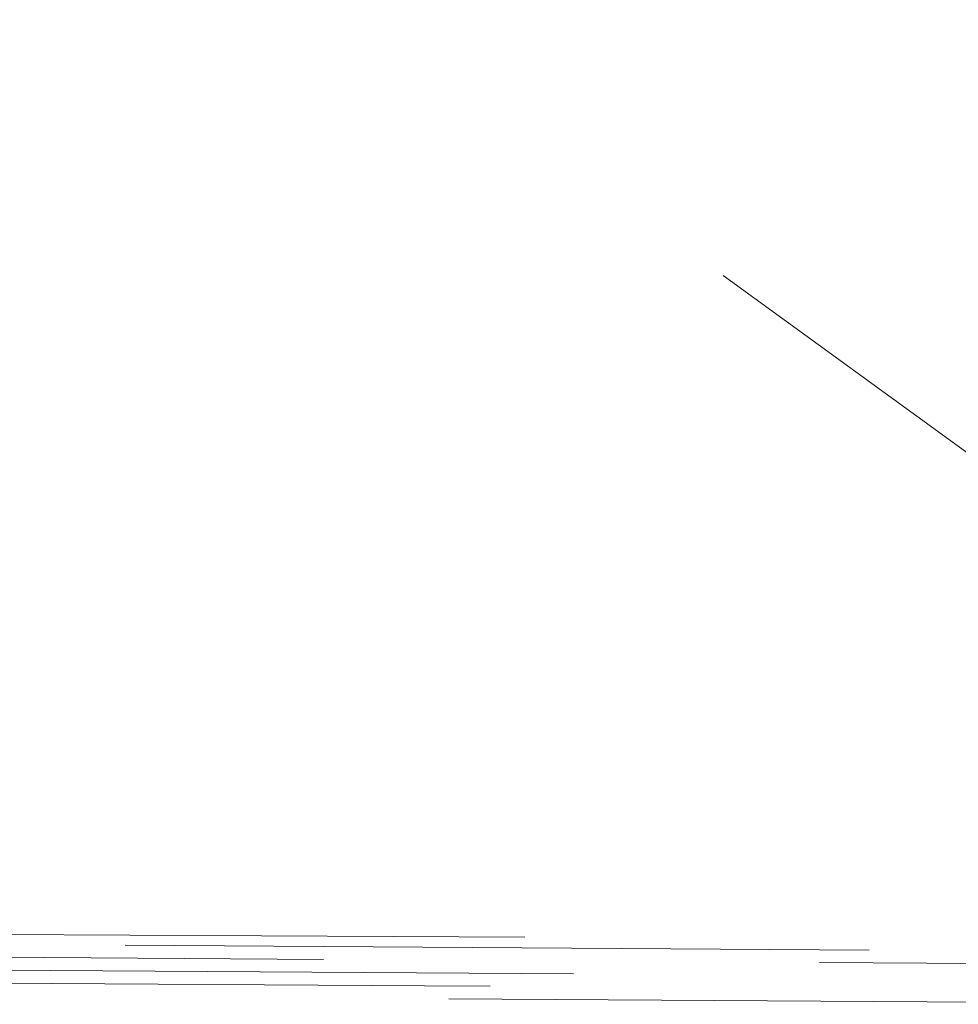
# Model space of a CAD drawing. Extents: x 146022 to 147316, y 438423 to 438809.
# Tile 230 of 256: x 147053.428 to 147054.188, y 438611.951 to 438612.747. Entities that reach past the tile are written whole.
import ezdxf

# ---------------------------------------------------------------- set-up
doc = ezdxf.new("R2010")
doc.units = 0
doc.header["$MEASUREMENT"] = 0
doc.linetypes.add('DGN Style 2', pattern=[1.0028097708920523, 0.6016858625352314, -0.4011239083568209])
doc.linetypes.add('DGN Style 3', pattern=[1.403933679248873, 1.002809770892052, -0.4011239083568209])
doc.layers.add('BR_X_SV_Deck_Top', color=230, linetype='DGN Style 3', lineweight=0)
doc.layers.add('SV_X_Break_Lines', color=4, linetype='DGN Style 2', lineweight=0)

# ---------------------------------------------------------------- blocks, each defined once
blk = doc.blocks.new('*U1358', base_point=(146987.0690416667, 438628.4955, 1138.493))
at = {"layer": 'BR_X_SV_Deck_Top', "color": 136, "linetype": 'DGN Style 2', "lineweight": 0, "flags": 128}
for points, elevation in [([(147087.9517468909, 438644.7025186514), (147087.8877178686, 438644.9227944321), (147087.8749011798, 438644.9555882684), (147087.8638921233, 438644.9595658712), (147087.854690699, 438644.9347272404), (147087.8472969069, 438644.8810723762), (147087.8299903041, 438644.6995710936), (147087.6539121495, 438644.6397462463), (147087.1386576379, 438644.5963976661), (147086.2842267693, 438644.5695253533), (147085.0906195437, 438644.5591293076), (147081.4554317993, 438644.5533748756), (147078.1889840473, 438644.5474319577), (147076.1507174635, 438644.5432401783), (147073.8424224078, 438644.538234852), (147067.3269309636, 438644.5238025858), (147064.6816249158, 438644.5200122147), (147061.6323253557, 438644.5194653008), (147058.1790322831, 438644.5221618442), (147039.8902656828, 438644.5549258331), (147035.3921702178, 438644.5628304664), (147034.5007991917, 438644.5640757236), (147026.2760335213, 438644.5754021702), (147025.9672972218, 438643.4939706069), (147025.9065109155, 438643.2826966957), (147025.8564675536, 438643.112345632), (147025.8171671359, 438642.9829174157), (147025.7886096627, 438642.894412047), (147025.6804083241, 438642.576873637), (147009.3882519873, 438642.5149063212), (147005.8718385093, 438642.5034582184), (147002.304950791, 438642.4956713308), (146998.6875888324, 438642.4915456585), (146995.0197526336, 438642.4910812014), (146977.7854104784, 438642.4974565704), (146978.4296795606, 438641.5180460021), (146978.6625927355, 438641.166385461), (146978.957448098, 438640.7216572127), (146980.4779715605, 438638.4291007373), (146984.848829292, 438634.4665504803), (146985.7592451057, 438633.6266451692), (146986.6172678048, 438632.8051650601), (146987.4228973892, 438632.0021101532), (146988.1761338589, 438631.2174804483), (146991.5689867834, 438627.5988672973), (146986.7373656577, 438623.1878166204), (146985.732588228, 438622.2809474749), (146984.7889507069, 438621.4507903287), (146983.9064530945, 438620.6973451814), (146983.0850953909, 438620.0206120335), (146979.3947525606, 438617.0415186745), (146979.0726247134, 438616.6777040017), (146978.9860928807, 438616.5722498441), (146978.8645521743, 438616.4118079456), (146978.708002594, 438616.1963783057), (146978.5164441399, 438615.9259609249), (146977.5408173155, 438614.5357084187), (146998.1374773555, 438614.342138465), (147000.9013875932, 438614.3185453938), (147003.0484850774, 438614.3024368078), (147004.5787698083, 438614.2938127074), (147007.837112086, 438614.2807944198), (147009.1478606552, 438614.2736180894), (147010.6363496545, 438614.2618528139), (147012.3025790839, 438614.2454985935), (147014.1465489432, 438614.224555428), (147023.1664692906, 438614.1161131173), (147024.0256945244, 438613.7359684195), (147024.214808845, 438613.6376570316), (147024.413912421, 438613.5056420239), (147024.6230052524, 438613.3399233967), (147024.8420873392, 438613.1405011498), (147025.8877786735, 438612.1312222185), (147031.5710828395, 438612.0942752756), (147032.3900109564, 438612.0892262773), (147033.0786001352, 438612.0852192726), (147033.6368503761, 438612.0822542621), (147034.9517324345, 438612.0757368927), (147035.8847024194, 438612.0703574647), (147037.69745083, 438612.0591072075), (147040.3899776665, 438612.0419861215), (147043.9622829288, 438612.0189942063), (147054.6614681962, 438611.9498546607), (147058.4590560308, 438611.9252652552), (147061.8274305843, 438611.9033516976), (147064.7665918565, 438611.8841139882), (147067.2765398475, 438611.8675521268), (147073.3974501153, 438611.8269549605), (147075.5882167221, 438611.8131211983), (147077.5698338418, 438611.802067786), (147079.3423014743, 438611.7937947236), (147080.9056196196, 438611.7883020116), (147084.7956020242, 438611.7773619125), (147086.0719053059, 438611.7642856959), (147086.9833283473, 438611.7332621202), (147087.5298711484, 438611.6842911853), (147087.7115337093, 438611.6173728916), (147087.7094602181, 438611.4149942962), (147087.7102020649, 438611.3539586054), (147087.7139827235, 438611.3226354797), (147087.720802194, 438611.3210249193), (147087.7306604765, 438611.3491269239), (147087.7837563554, 438611.549598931)], 1137.799999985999), ([(147087.9728165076, 438644.5538787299), (147087.8914354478, 438644.83384984), (147087.8754401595, 438644.8786221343), (147087.8623318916, 438644.8929513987), (147087.852110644, 438644.876837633), (147087.8447764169, 438644.8302808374), (147087.8290678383, 438644.6655386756), (147087.6069568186, 438644.6111392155), (147086.9524051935, 438644.5714974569), (147085.8654129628, 438644.5466133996), (147084.3459801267, 438644.5364870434), (147079.7175717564, 438644.5291603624), (147076.080384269, 438644.5227493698), (147074.1373796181, 438644.5188568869), (147072.1114343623, 438644.5145064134), (147066.5983262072, 438644.5022944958), (147064.2320289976, 438644.4993256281), (147061.267968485, 438644.499577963), (147057.7061446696, 438644.5030515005), (147032.7403699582, 438644.5485045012), (147032.7284308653, 438644.5365597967), (147032.7034572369, 438644.4411590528), (147032.4851478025, 438643.5029456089), (147032.4116094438, 438643.2103045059), (147032.2955908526, 438642.799536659), (147032.2681484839, 438642.7034603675), (147032.248353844, 438642.6342682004), (147032.2362069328, 438642.5919601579), (147032.2317077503, 438642.5765362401), (147032.228556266, 438642.5672875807), (147011.3599518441, 438642.4879137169), (147007.1257686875, 438642.4731499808), (147003.3669068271, 438642.4628761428), (147000.0833662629, 438642.4570922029), (146997.2751469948, 438642.4557981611), (146985.2792067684, 438642.460235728), (146986.518731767, 438640.5724962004), (146986.7221701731, 438640.2646169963), (146986.9335675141, 438639.9455022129), (146987.9386592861, 438638.4300835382), (146990.8278703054, 438635.8107706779), (146991.4943878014, 438635.1865555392), (146992.2557069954, 438634.4364727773), (146993.1118278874, 438633.5605223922), (146994.0627504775, 438632.5587043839), (146998.7215931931, 438627.5898625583), (146997.0273885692, 438626.0431306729), (146996.5149073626, 438625.5958483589), (146995.7035514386, 438624.9168865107), (146994.5933207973, 438624.0062451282), (146993.1842154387, 438622.8639242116), (146985.9110160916, 438616.992507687), (146985.2761428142, 438616.2754749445), (146985.1378122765, 438616.1135408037), (146984.994909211, 438615.9350381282), (146984.8474336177, 438615.7399669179), (146984.6953854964, 438615.5283271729), (146983.9751583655, 438614.5020151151), (146999.2700824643, 438614.3587581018), (147001.5806357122, 438614.3402617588), (147003.6159653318, 438614.3265709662), (147005.376071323, 438614.3176857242), (147009.7027224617, 438614.300399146), (147011.4432246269, 438614.2908699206), (147013.4197427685, 438614.2752471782), (147015.6322768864, 438614.2535309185), (147018.0808269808, 438614.225721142), (147030.0580980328, 438614.0817239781), (147030.2901515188, 438613.9790571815), (147030.3692208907, 438613.9254860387), (147030.5069775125, 438613.8087726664), (147030.7034213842, 438613.6289170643), (147030.9585525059, 438613.3859192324), (147032.2861013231, 438612.1045974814), (147032.6077972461, 438612.1025061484), (147032.6541515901, 438612.1022203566), (147032.6931282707, 438612.1019935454), (147032.724727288, 438612.1018257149), (147032.7991544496, 438612.1014568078), (147033.3834169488, 438612.0977179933), (147035.0803840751, 438612.0867782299), (147037.8900558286, 438612.0686375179), (147041.8124322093, 438612.0432958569), (147053.7557087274, 438611.9661168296), (147057.9170306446, 438611.9391845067), (147061.4435390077, 438611.9162718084), (147064.3352338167, 438611.8973787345), (147066.5921150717, 438611.8825052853), (147071.7640470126, 438611.8482022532), (147073.687474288, 438611.8363098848), (147075.5788071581, 438611.8263600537), (147077.4380456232, 438611.8183527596), (147079.2651896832, 438611.812288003), (147084.0947813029, 438611.7987053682), (147085.6794033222, 438611.785685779), (147086.8110756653, 438611.7568139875), (147087.4897983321, 438611.7120899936), (147087.7155713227, 438611.6515137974), (147087.7136997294, 438611.4688410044), (147087.7148772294, 438611.4156660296), (147087.7198134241, 438611.3931457), (147087.7285083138, 438611.4012800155), (147087.7409618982, 438611.440068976), (147087.8078489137, 438611.6926116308)], 1137.699999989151), ([(147087.9938861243, 438644.4052388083), (147087.8951530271, 438644.7449052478), (147087.8759791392, 438644.8016560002), (147087.8607716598, 438644.8263369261), (147087.8495305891, 438644.8189480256), (147087.842255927, 438644.7794892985), (147087.8281453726, 438644.6315062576), (147087.5600014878, 438644.5825321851), (147086.766152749, 438644.5465972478), (147085.4465991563, 438644.5237014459), (147083.6013407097, 438644.5138447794), (147073.9717844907, 438644.4980667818), (147072.1240417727, 438644.4944735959), (147070.3804463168, 438644.4907779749), (147065.8697214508, 438644.480786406), (147063.9336600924, 438644.4783573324), (147061.5085196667, 438644.4785637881), (147058.5943001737, 438644.4814057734), (147055.1910016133, 438644.4868832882), (147038.1677571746, 438644.5185945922), (147037.9170367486, 438644.2677563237), (147037.8629813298, 438644.1902037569), (147037.8082666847, 438644.0650481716), (147037.7528928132, 438643.8922895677), (147037.6968597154, 438643.6719279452), (147037.4338337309, 438642.5324999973), (147034.8447981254, 438642.5373956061), (147034.3815447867, 438642.5378774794), (147034.3266621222, 438642.5376296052), (147034.3374141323, 438642.5365341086), (147033.7677110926, 438642.5328592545), (147032.9973550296, 438642.5290549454), (147032.503377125, 438642.5270264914), (147031.5992104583, 438642.5237943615), (147030.2848550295, 438642.5193585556), (147028.5603108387, 438642.5137190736), (147023.4146079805, 438642.4970755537), (147019.2354974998, 438642.4828273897), (147016.9060672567, 438642.4743791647), (147014.4167203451, 438642.4650481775), (147007.5652396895, 438642.4389885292), (147005.1360921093, 438642.4305046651), (147002.9872598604, 438642.4245978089), (147001.1187429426, 438642.4212679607), (146999.530541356, 438642.4205151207), (146992.7730030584, 438642.4230148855), (146994.1217837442, 438640.3669317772), (146994.3877960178, 438639.9616408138), (146994.6077839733, 438639.6269463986), (146994.7817476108, 438639.3628485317), (146994.9096869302, 438639.1693472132), (146995.3993470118, 438638.4310663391), (146996.8069113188, 438637.1549908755), (146997.1672459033, 438636.8128949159), (146997.6450078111, 438636.3334965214), (146998.2401970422, 438635.7167956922), (146998.9528135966, 438634.9627924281), (147001.0096941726, 438632.7690471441), (147001.7271401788, 438631.9982652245), (147002.3368177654, 438631.3312284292), (147002.8387269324, 438630.7679367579), (147003.2328676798, 438630.3083902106), (147004.1402184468, 438629.2212595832), (147004.4509288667, 438628.8489868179), (147004.7025470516, 438628.5475164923), (147004.8950730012, 438628.3168486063), (147005.0285067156, 438628.1569831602), (147005.5133155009, 438627.5761501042), (147004.9193082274, 438627.0616319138), (147004.7678203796, 438626.9324278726), (147004.5679313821, 438626.765323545), (147004.3196412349, 438626.5603189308), (147004.0229499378, 438626.3174140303), (147003.1672382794, 438625.6191339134), (147002.6971171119, 438625.2371621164), (147001.9285373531, 438624.6149568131), (147000.8614990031, 438623.7525180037), (146999.4960020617, 438622.6498456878), (146992.4272796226, 438616.9434966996), (146991.4796609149, 438615.8732458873), (146991.2895316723, 438615.6548317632), (146991.1252662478, 438615.4582683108), (146990.9868646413, 438615.28355553), (146990.8743268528, 438615.1306934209), (146990.4094994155, 438614.4683218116), (146998.6118568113, 438614.3909039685), (147000.402687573, 438614.3753777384), (147002.2598838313, 438614.3619781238), (147004.1834455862, 438614.3507051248), (147006.1733728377, 438614.3415587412), (147011.5683328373, 438614.3200038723), (147013.6570813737, 438614.3091016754), (147015.8771069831, 438614.2925612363), (147018.2284096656, 438614.2703825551), (147020.7109894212, 438614.2425656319), (147027.5062382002, 438614.1608695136), (147029.7595011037, 438614.1336039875), (147031.42285323, 438614.1130794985), (147032.4962945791, 438614.0992960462), (147032.9798251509, 438614.0922536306), (147033.4826923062, 438614.0824619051), (147033.6882756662, 438614.0789501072), (147033.9278753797, 438614.0757585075), (147034.2014914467, 438614.0728871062), (147034.5091238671, 438614.0703359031), (147036.0241133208, 438614.0591774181), (147037.0494617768, 438612.8997652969), (147037.2500864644, 438612.6762983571), (147037.4125254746, 438612.5027884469), (147037.5367788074, 438612.379235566), (147037.6228464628, 438612.3056397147), (147037.9353956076, 438612.0787588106), (147055.2989512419, 438611.9665532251), (147058.752568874, 438611.9442017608), (147061.671897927, 438611.9252354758), (147071.7867318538, 438611.8594985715), (147073.5877804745, 438611.8506523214), (147075.5337897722, 438611.8429107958), (147077.6247597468, 438611.8362739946), (147083.3939605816, 438611.8200488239), (147085.2869013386, 438611.8070858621), (147086.6388229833, 438611.7803658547), (147087.4497255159, 438611.7398888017), (147087.7196089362, 438611.6856547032), (147087.7179392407, 438611.5226877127), (147087.7195523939, 438611.4773734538), (147087.7256441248, 438611.4636559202), (147087.7362144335, 438611.4815351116), (147087.75126332, 438611.531011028), (147087.8319414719, 438611.8356243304)], 1137.599999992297), ([(147088.0360253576, 438644.1079589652), (147087.9025881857, 438644.5670160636), (147087.8770570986, 438644.6477237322), (147087.8576511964, 438644.6931079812), (147087.8443704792, 438644.7031688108), (147087.837214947, 438644.6779062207), (147087.8263004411, 438644.5634414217), (147087.466090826, 438644.5253181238), (147086.3936478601, 438644.4967968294), (147084.6089715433, 438644.4778775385), (147082.1120618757, 438644.4685602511), (147074.5039916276, 438644.4565168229), (147069.7545849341, 438644.448701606), (147066.9184702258, 438644.4433210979), (147063.3369222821, 438644.4364207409), (147060.370611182, 438644.4381143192), (147049.0225316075, 438644.4587747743), (147048.2942485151, 438643.7301493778), (147048.1535553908, 438643.5755974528), (147048.043597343, 438643.4242097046), (147047.9643743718, 438643.2759861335), (147047.9158864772, 438643.1309267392), (147047.7613248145, 438642.4613659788), (147038.944476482, 438642.4775922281), (147038.4156573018, 438642.4778310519), (147038.2476145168, 438642.4770720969), (147038.2805356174, 438642.4737178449), (147038.1807729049, 438642.4720712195), (147037.3085987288, 438642.4664452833), (147036.5361872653, 438642.4624659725), (147032.9258881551, 438642.4454507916), (147030.9401867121, 438642.4380861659), (147024.7664201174, 438642.4173638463), (147006.9350656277, 438642.3596892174), (147007.193826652, 438641.924363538), (147007.276928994, 438641.7809200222), (147007.415338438, 438641.5371576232), (147007.6090549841, 438641.1930763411), (147007.8580786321, 438640.7486761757), (147009.1492388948, 438638.4407313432), (147015.6567946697, 438630.643865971), (147018.2494673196, 438627.5376723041), (147015.0728202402, 438624.7861189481), (147014.3224832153, 438624.1439511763), (147013.4328923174, 438623.396685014), (147012.4040475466, 438622.5443204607), (147011.2359489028, 438621.5868575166), (147005.4598961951, 438616.8734675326), (147005.3724210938, 438616.6991402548), (147005.318410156, 438616.6248778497), (147005.1938666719, 438616.4768023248), (147004.9987906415, 438616.2549136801), (147004.7331820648, 438615.9592119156), (147003.3290994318, 438614.4070397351), (147015.6624956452, 438614.3577632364), (147018.1932111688, 438614.3459005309), (147020.4996165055, 438614.3314309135), (147022.5817116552, 438614.3143543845), (147024.4394966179, 438614.2946709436), (147029.0945096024, 438614.2387058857), (147030.7203390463, 438614.2184262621), (147032.1065676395, 438614.199561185), (147033.2531953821, 438614.182110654), (147034.160222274, 438614.1660746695), (147036.2594928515, 438614.1251981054), (147037.1177216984, 438614.1105377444), (147038.117955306, 438614.0972140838), (147039.2601936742, 438614.085227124), (147040.5444368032, 438614.0745768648), (147046.8689158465, 438614.0279946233), (147047.4799821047, 438613.3370318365), (147047.6207413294, 438613.1884690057), (147047.7811334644, 438613.0389074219), (147047.9611585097, 438612.888347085), (147048.1608164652, 438612.736787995), (147049.1383637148, 438612.0271818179), (147058.698074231, 438611.9654057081), (147060.5995041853, 438611.9530998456), (147066.8638377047, 438611.9119441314), (147067.9852469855, 438611.9058759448), (147069.6057271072, 438611.8992368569), (147074.343899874, 438611.8842459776), (147081.992319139, 438611.8627357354), (147084.5018973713, 438611.8498860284), (147086.2943176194, 438611.8274695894), (147087.3695798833, 438611.7954864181), (147087.7276841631, 438611.7539365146), (147087.7264182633, 438611.6303811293), (147087.7289027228, 438611.6007883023), (147087.737305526, 438611.6046763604), (147087.7516266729, 438611.6420453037), (147087.7718661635, 438611.7128951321), (147087.8801265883, 438612.1216497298)], 1137.399999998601), ([(147088.0570949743, 438643.9593190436), (147087.906305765, 438644.4780714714), (147087.8775960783, 438644.570757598), (147087.8560909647, 438644.6264935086), (147087.8417904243, 438644.6452792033), (147087.834694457, 438644.6271146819), (147087.8253779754, 438644.5294090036), (147087.4191354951, 438644.4967110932), (147086.2073954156, 438644.4718966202), (147084.1901577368, 438644.4549655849), (147081.3674224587, 438644.445917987), (147072.7661315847, 438644.4323023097), (147067.6459851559, 438644.4240190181), (147065.1874821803, 438644.4195926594), (147063.038553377, 438644.415452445), (147061.2587666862, 438644.4164685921), (147060.1243338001, 438644.4182944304), (147054.4499188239, 438644.4288648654), (147053.4828543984, 438643.4613459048), (147053.2988424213, 438643.2682943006), (147053.1612626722, 438643.103790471), (147053.0701151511, 438642.9678344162), (147053.0253998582, 438642.8604261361), (147052.9250703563, 438642.4257989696), (147041.1395863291, 438642.4474886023), (147040.2080907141, 438642.4467933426), (147040.2520963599, 438642.4423097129), (147039.685680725, 438642.4368682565), (147037.9204253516, 438642.4272693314), (147034.7675250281, 438642.4116991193), (147033.3741663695, 438642.4054295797), (147031.5587656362, 438642.3982986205), (147026.6618379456, 438642.3814524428), (147013.2661436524, 438642.338124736), (147013.8893568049, 438641.2896643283), (147014.0312926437, 438641.0482415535), (147014.190008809, 438640.7733134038), (147014.5577821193, 438640.12294098), (147015.494228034, 438638.4490469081), (147018.845317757, 438634.4339888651), (147019.5052747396, 438633.643290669), (147024.6175432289, 438627.5184334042), (147020.1495762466, 438623.6483624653), (147019.1944876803, 438622.8269681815), (147018.2440649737, 438622.0213871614), (147017.2983081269, 438621.2316194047), (147016.3572171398, 438620.4576649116), (147011.9763462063, 438616.8827748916), (147011.7066313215, 438616.3452658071), (147011.6270962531, 438616.2124645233), (147011.5040831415, 438616.0444217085), (147011.3375919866, 438615.8411373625), (147011.1276227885, 438615.6026114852), (147010.0463177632, 438614.4072604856), (147019.5444505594, 438614.3693119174), (147021.493392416, 438614.3601762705), (147023.2695896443, 438614.349033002), (147024.8730422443, 438614.3358821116), (147026.3037502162, 438614.3207235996), (147029.8886453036, 438614.2776240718), (147031.2007580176, 438614.2608373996), (147032.4484248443, 438614.2428020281), (147033.6316457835, 438614.223517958), (147034.7504208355, 438614.2029851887), (147037.6478931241, 438614.1465662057), (147038.8324447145, 438614.1263315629), (147040.2129952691, 438614.107941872), (147041.789544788, 438614.0913971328), (147043.5620932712, 438614.0766973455), (147052.2913171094, 438614.012403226), (147052.6952422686, 438613.5556651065), (147052.806068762, 438613.4445543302), (147052.9654374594, 438613.3069669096), (147053.1733483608, 438613.1429028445), (147053.4298014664, 438612.9523621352), (147054.7398477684, 438612.0013933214), (147060.3976357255, 438611.9648319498), (147061.522971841, 438611.9575488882), (147065.230434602, 438611.9331914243), (147066.0845045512, 438611.9290646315), (147067.6147004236, 438611.9235291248), (147081.2914984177, 438611.8840791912), (147084.1093953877, 438611.8712861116), (147086.1220649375, 438611.8510214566), (147087.329507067, 438611.8232852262), (147087.7317217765, 438611.7880774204), (147087.7306577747, 438611.6842278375), (147087.7335778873, 438611.6624957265), (147087.7431362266, 438611.6751865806), (147087.7593327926, 438611.7223003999), (147087.7821675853, 438611.803837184), (147087.9042191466, 438612.2646624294)], 1137.300000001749)]:
    blk.add_lwpolyline(points, dxfattribs=dict(at, elevation=elevation))
at = {"layer": 'BR_X_SV_Deck_Top', "color": 132, "linetype": 'DGN Style 2', "lineweight": 13, "elevation": 1137.49999999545, "flags": 128}
blk.add_lwpolyline([(147088.0149557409, 438644.2565988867), (147087.8988706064, 438644.6559606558), (147087.8765181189, 438644.7246898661), (147087.8592114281, 438644.7597224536), (147087.8469505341, 438644.7610584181), (147087.839735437, 438644.7286977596), (147087.8272229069, 438644.5974738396), (147087.5130461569, 438644.5539251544), (147086.5799003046, 438644.5216970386), (147085.0277853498, 438644.5007894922), (147082.8567012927, 438644.4912025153), (147071.8631847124, 438644.473384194), (147068.6494582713, 438644.4670495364), (147065.1411166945, 438644.4592783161), (147063.6352911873, 438644.4573890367), (147059.4824556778, 438644.4597600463), (147056.8354456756, 438644.4640203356), (147043.5951443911, 438644.4886846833), (147043.1056426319, 438643.9989528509), (147043.0082683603, 438643.8829006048), (147042.9259320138, 438643.7446289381), (147042.8586335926, 438643.5841378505), (147042.8063730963, 438643.4014273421), (147042.5975792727, 438642.4969329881), (147037.3394350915, 438642.5068756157), (147036.3986010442, 438642.5078542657), (147036.2871383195, 438642.507350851), (147036.3089748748, 438642.5051259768), (147035.1519491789, 438642.4976626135), (147032.5841782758, 438642.4858166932), (147003.5921855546, 438642.3893850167), (147001.7859357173, 438642.3852320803), (147000.2667993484, 438642.3857940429), (147002.112673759, 438639.570341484), (147002.3384036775, 438639.2214411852), (147002.4932913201, 438638.9773347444), (147002.577336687, 438638.8380221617), (147002.8042497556, 438638.4324157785), (147011.8813914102, 438627.5569112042), (147009.9960642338, 438625.9238754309), (147009.5152550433, 438625.5137930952), (147008.8808248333, 438624.9834185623), (147008.0927736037, 438624.3327518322), (147007.1511013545, 438623.5617929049), (147003.4792004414, 438620.566005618), (147001.9425218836, 438619.3165780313), (146998.9435431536, 438616.8944857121), (146997.4412510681, 438615.1961227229), (146997.2556232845, 438614.9814984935), (146997.1262956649, 438614.8271441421), (146997.0532682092, 438614.7330596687), (146996.8438404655, 438614.4346285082), (147000.5394080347, 438614.3997479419), (147001.5352926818, 438614.3919973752), (147004.7509258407, 438614.3748392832), (147013.4339432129, 438614.3396085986), (147015.8230688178, 438614.3279089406), (147018.1429939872, 438614.312177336), (147020.3937187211, 438614.2924137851), (147022.5752430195, 438614.2686182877), (147030.239920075, 438614.1760151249), (147032.8747449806, 438614.1407033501), (147033.5700237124, 438614.12916415), (147035.4029986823, 438614.0947439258), (147036.7308425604, 438614.0790571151), (147041.4465145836, 438614.0435860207), (147042.2647219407, 438613.1183985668), (147042.4354138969, 438612.9323836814), (147042.5968294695, 438612.7708479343), (147042.7489686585, 438612.6337913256), (147042.891831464, 438612.5212138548), (147043.5368796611, 438612.0529703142), (147069.8859894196, 438611.8826872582), (147073.6295339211, 438611.8674688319), (147082.6931398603, 438611.8413922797), (147084.894399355, 438611.8284859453), (147086.4665703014, 438611.8039177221), (147087.4096526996, 438611.7676876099), (147087.7236465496, 438611.7197956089), (147087.7221787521, 438611.576534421), (147087.7242275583, 438611.5390808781), (147087.7314748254, 438611.5341661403), (147087.7439205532, 438611.5617902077), (147087.7615647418, 438611.6219530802), (147087.8560340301, 438611.9786370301)], dxfattribs=at)

msp = doc.modelspace()

# ---------------------------------------------------------------- linework, layer by layer
at = {"layer": 'SV_X_Break_Lines'}
msp.add_polyline3d([(147087.753, 438611.968, 1136.773), (147062.862, 438611.964, 1137.155), (147032.67, 438612.103, 1137.694), (147002.15, 438612.23, 1138.171), (146972.129, 438612.382, 1138.618), (146942.042, 438612.462, 1138.981), (146913.346, 438612.539, 1139.336), (146913.349, 438612.536, 1139.336), (146886.231, 438612.637, 1139.747)], dxfattribs=at)

# ---------------------------------------------------------------- block references
at = {"layer": 'BR_X_SV_Deck_Top'}
msp.add_blockref('*U1358', (146987.0690416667, 438628.4955, 1138.493), dxfattribs=at)

doc.saveas('drawing.dxf')
